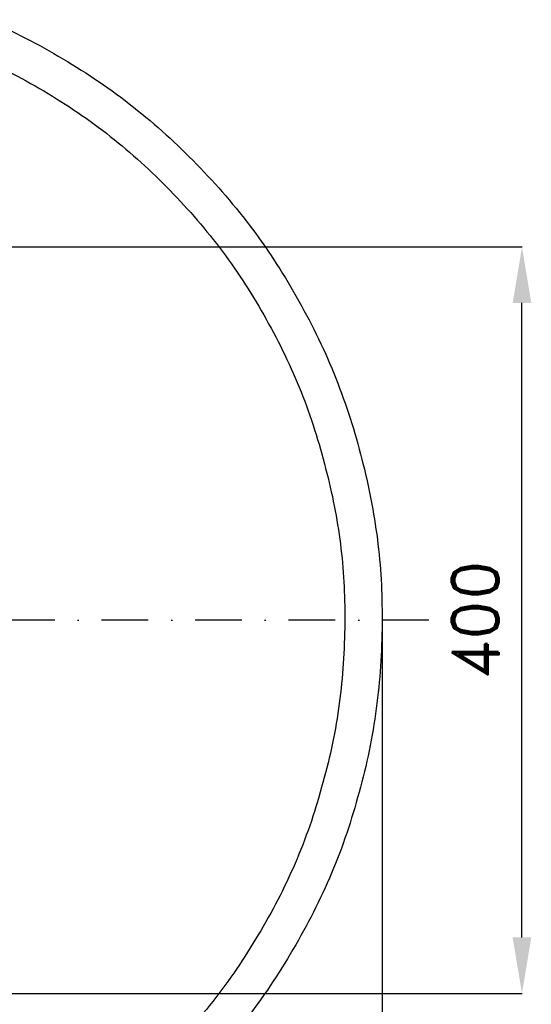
# Model space of a CAD drawing. Header units: millimetres. Extents: x -375 to 430, y -505 to 375.
# Tile 8 of 8: x 156 to 430, y -206 to 322. Entities that reach past the tile are written whole.
import ezdxf

# ---------------------------------------------------------------- set-up
doc = ezdxf.new("R2010")
doc.units = ezdxf.units.MM
doc.header["$LTSCALE"] = 5
doc.linetypes.add('ČERCHOVANÁX2', pattern=[2, 1, -0.5, 0, -0.5])
doc.layers.add('Kóty', color=2, linetype='Continuous')
doc.layers.add('Značka', color=7, linetype='Continuous')
doc.styles.get("Standard").update_dxf_attribs({"font": 'romand.shx', "height": 25})
doc.dimstyles.get("Standard").update_dxf_attribs({"dimtxt": 25, "dimasz": 30, "dimexe": 0.18, "dimexo": 0.0625, "dimgap": 12.5, "dimtad": 1, "dimdec": 0, "dimzin": 0, "dimdsep": 46, "dimtxsty": 'Standard', "dimcen": 0.09, "dimadec": 0, "dimazin": 0, "dimtfac": 1, "dimtdec": 0, "dimtofl": 0, "dimtmove": 0, "dimatfit": 3, "dimfxl": 1, "dimtolj": 1, "dimtzin": 0, "dimarcsym": 0})

# ---------------------------------------------------------------- blocks, each defined once
blk = doc.blocks.new('*D3')
at = {"layer": 'Defpoints', "color": 0, "transparency": 16777216}
for p in [(150, 200), (425, 200), (150, -200.0625)]:
    blk.add_point(p, dxfattribs=at)
at = {"layer": 'Kóty', "color": 0, "lineweight": -2, "transparency": 16777216}
for p, q in [((150.0625, 200), (425.18, 200)), ((425, -170.0625), (425, 170)), ((150.0625, -200.0625), (425.18, -200.0625))]:
    blk.add_line(p, q, dxfattribs=at)
at = {"layer": 'Kóty', "color": 0, "transparency": 16777216}
for points in [[(420, 170), (430, 170), (425, 200)], [(420, -170.0625), (430, -170.0625), (425, -200.0625)]]:
    blk.add_solid(points, dxfattribs=at)
at = {"layer": 'Kóty', "color": 0, "transparency": 16777216, "insert": (400, -0.03125), "char_height": 25, "attachment_point": 5, "rotation": 90}
blk.add_mtext('\\A1;400', dxfattribs=at)
blk = doc.blocks.new('*D4')
at = {"layer": 'Defpoints', "color": 0, "transparency": 16777216}
for p in [(-350.05, 0), (350, -4.58), (350, -500.03)]:
    blk.add_point(p, dxfattribs=at)
at = {"layer": 'Kóty', "color": 0, "lineweight": -2, "transparency": 16777216}
for p, q in [((-350.05, -0.06), (-350.05, -500.21)), ((350, -4.64), (350, -500.21)), ((-320.05, -500.03), (320, -500.03))]:
    blk.add_line(p, q, dxfattribs=at)
at = {"layer": 'Kóty', "color": 0, "transparency": 16777216}
for points in [[(-320.05, -495.03), (-320.05, -505.03), (-350.05, -500.03)], [(320, -495.03), (320, -505.03), (350, -500.03)]]:
    blk.add_solid(points, dxfattribs=at)
at = {"layer": 'Kóty', "color": 0, "transparency": 16777216, "insert": (-0.03, -475.03), "char_height": 25, "attachment_point": 5}
blk.add_mtext('\\A1;700', dxfattribs=at)

msp = doc.modelspace()

# ---------------------------------------------------------------- linework, layer by layer
at = {"layer": 'Značka', "color": 6, "linetype": 'ČERCHOVANÁX2', "lineweight": 25, "ltscale": 5}
msp.add_line((375, 0), (-375, 0), dxfattribs=at)
at = {"layer": 'Značka', "color": 5}
for points in [[(138.2, 321.715, -0.0344122), (179, 300.792, -0.034421), (216.8, 274.98, -0.0343987), (250.7, 244.227, -0.0344281), (280.6, 209.501, -0.0344954), (305.4, 171.017, -0.0344081), (325.2, 129.763, -0.0340917), (339.2, 86.154, -0.0328069), (347.5, 43.384, -0.0342764), (350, 0)], [(130.3, 303.332, -0.0344202), (168.7, 283.604, -0.0344124), (204.4, 259.267, -0.034393), (236.4, 230.271, -0.0344124), (264.5, 197.529, -0.0344903), (287.9, 161.245, -0.0344317), (306.6, 122.348, -0.034062), (319.8, 81.231, -0.032789), (327.7, 40.905, -0.034256), (330, 0)], [(330, 0), (330, -2.16), (330, -4.32, -0.0321676), (326.7, -47.339, -0.0357412), (317.6, -89.575, -0.0366598), (303.4, -130.361, -0.0347689), (283.6, -168.727, -0.0340415), (259.3, -204.387, -0.0344506), (230.3, -236.38, -0.034559)], [(350, 0), (350, -2.291), (350, -4.581, -0.0321663), (346.5, -50.208, -0.0357268), (336.9, -95.004, -0.0366679), (321.8, -138.262, -0.0347487), (300.8, -178.953, -0.0340422), (275, -216.774, -0.0344423)]]:
    msp.add_lwpolyline(points, format="xyb", dxfattribs=at)

# ---------------------------------------------------------------- dimensions: what is measured, and where the dimension line sits
at = {"layer": 'Kóty'}
dim = msp.add_linear_dim(base=(425, 200), p1=(150, -200.062), p2=(150, 200), angle=90, dimstyle='Standard', dxfattribs=at)
dim.commit()
dim.dimension.update_dxf_attribs({"geometry": '*D3', "text_midpoint": (400, -0.031)})
dim = msp.add_linear_dim(base=(350, -500.029), p1=(-350.054, 0), p2=(350, -4.581), dimstyle='Standard', dxfattribs=at)
dim.commit()
dim.dimension.update_dxf_attribs({"geometry": '*D4', "text_midpoint": (-0.027, -475.029)})

doc.saveas('drawing.dxf')
